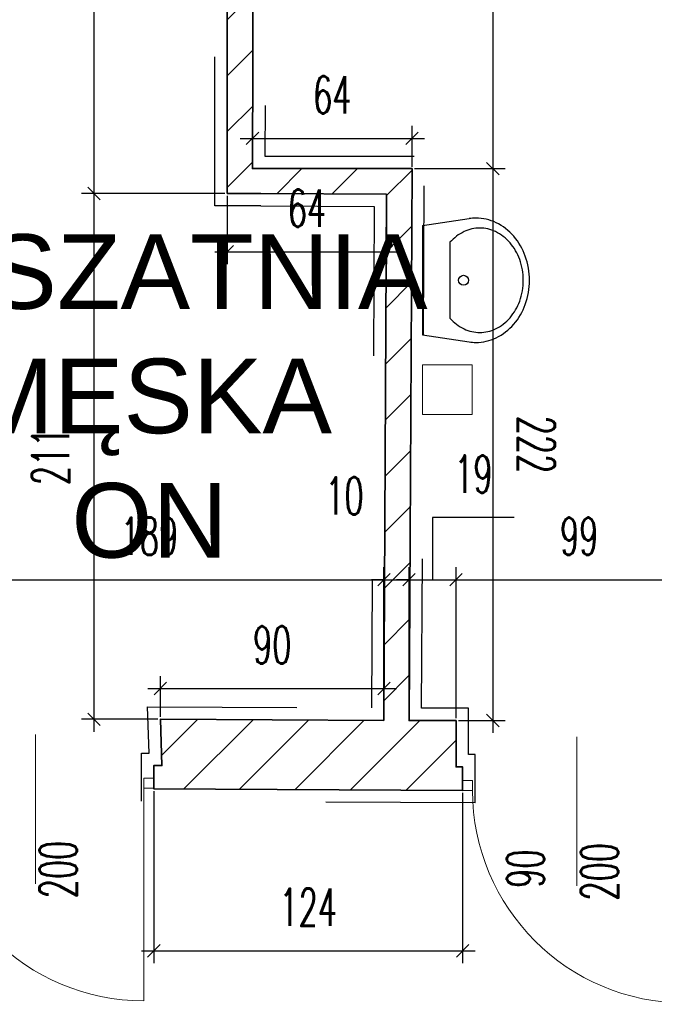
# Model space of a CAD drawing. Header units: millimetres. Extents: x 19887 to 192597, y -14203 to 39042.
# Tile 108 of 256: x 40021 to 40388, y -11080 to -10510. Entities that reach past the tile are written whole.
import ezdxf

# ---------------------------------------------------------------- set-up
doc = ezdxf.new("R2010")
doc.units = ezdxf.units.MM
doc.linetypes.add('ACAD_ISO03W100', pattern=[30, 12, -18])
doc.layers.get('Defpoints').update_dxf_attribs({"color": 4})
for name, color, linetype in [('A_DBA-RAMKI', 6, 'Continuous'), ('Sufit podwieszany', 252, 'Continuous'), ('Wymiarowanie', 3, 'Continuous'), ('Wypełnienie', 252, 'Continuous')]:
    doc.layers.add(name, color=color, linetype=linetype)
for name, color, linetype, lineweight in [('A_DBA_URZADZENIA SANITARNE', 5, 'Continuous', 25), ('Basen_rzut_poziom_1_obrys', 252, 'Continuous', 35), ('Drzwi', 2, 'Continuous', 5)]:
    doc.layers.add(name, color=color, linetype=linetype, lineweight=lineweight)
doc.styles.add('ARIAL', font='arial.ttf')
doc.styles.add('ROMANS', font='romans.shx', dxfattribs={"width": 0.6})
doc.styles.get("Standard").update_dxf_attribs({"font": 'arial.ttf'})
doc.dimstyles.new('000001FB70622F18', dxfattribs={"dimtxt": 20, "dimasz": 5, "dimexe": 5, "dimexo": 1, "dimgap": 20, "dimtad": 1, "dimtoh": 1, "dimdec": 0, "dimtxsty": 'Standard', "dimblk": 'OBLIQUE', "dimcen": 0, "dimdle": 5, "dimclrd": 252, "dimclre": 252, "dimclrt": 252, "dimadec": 0, "dimazin": 0, "dimtfac": 1, "dimtdec": 0, "dimtmove": 0, "dimatfit": 3, "dimldrblk": 'OBLIQUE', "dimfxl": 150, "dimfxlon": 1, "dimlwd": 25, "dimlwe": 25, "dimarcsym": 1})

# ---------------------------------------------------------------- blocks, each defined once
blk = doc.blocks.new('_Oblique')
at = {"color": 0, "linetype": 'ByBlock', "lineweight": -2}
blk.add_line((-0.5, -0.5), (0.5, 0.5), dxfattribs=at)
blk = doc.blocks.new('*D697')
at = {"layer": 'Defpoints', "color": 0}
for p in [(2767.521531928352, -4340.164240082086), (2578.995407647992, -4396.249758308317), (2767.521531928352, -4396.746842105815)]:
    blk.add_point(p, dxfattribs=at)
at = {"layer": 'Wymiarowanie', "color": 252, "linetype": 'Continuous', "lineweight": 25}
for p, q in [((2578.995407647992, -4395.249758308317), (2578.995407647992, -4335.164240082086)), ((2767.521531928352, -4395.746842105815), (2767.521531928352, -4335.164240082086)), ((2573.995407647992, -4340.164240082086), (2772.521531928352, -4340.164240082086))]:
    blk.add_line(p, q, dxfattribs=at)
at = {"layer": 'Wymiarowanie', "color": 252, "linetype": 'ByBlock', "lineweight": 25, "xscale": 5, "yscale": 5, "zscale": 5, "rotation": 180}
blk.add_blockref('_Oblique', (2578.995407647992, -4340.164240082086), dxfattribs=at)
at = {"layer": 'Wymiarowanie', "color": 252, "linetype": 'ByBlock', "lineweight": 25, "xscale": 5, "yscale": 5, "zscale": 5}
blk.add_blockref('_Oblique', (2767.521531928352, -4340.164240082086), dxfattribs=at)
at = {"layer": 'Wymiarowanie', "color": 252, "insert": (2673.258469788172, -4322.664240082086), "char_height": 15, "attachment_point": 5, "style": 'ROMANS'}
blk.add_mtext('189', dxfattribs=at)
blk = doc.blocks.new('*D698')
at = {"layer": 'Defpoints', "color": 0}
for p in [(2777.611922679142, -4340.164240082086), (2767.521531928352, -4396.746842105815), (2777.611922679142, -4396.797180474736)]:
    blk.add_point(p, dxfattribs=at)
at = {"layer": 'Wymiarowanie', "color": 252, "linetype": 'Continuous', "lineweight": 25}
for p, q in [((2767.521531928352, -4395.746842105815), (2767.521531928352, -4335.164240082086)), ((2777.611922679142, -4395.797180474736), (2777.611922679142, -4335.164240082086)), ((2762.521531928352, -4340.164240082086), (2782.611922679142, -4340.164240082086)), ((2767.521531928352, -4340.164240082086), (2762.521531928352, -4340.164240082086)), ((2777.611922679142, -4340.164240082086), (2782.611922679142, -4340.164240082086))]:
    blk.add_line(p, q, dxfattribs=at)
at = {"layer": 'Wymiarowanie', "color": 252, "linetype": 'ByBlock', "lineweight": 25, "xscale": 5, "yscale": 5, "zscale": 5}
blk.add_blockref('_Oblique', (2767.521531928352, -4340.164240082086), dxfattribs=at)
at = {"layer": 'Wymiarowanie', "color": 252, "linetype": 'ByBlock', "lineweight": 25, "xscale": 5, "yscale": 5, "zscale": 5, "rotation": 180}
blk.add_blockref('_Oblique', (2777.611922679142, -4340.164240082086), dxfattribs=at)
at = {"layer": 'Wymiarowanie', "color": 252, "insert": (2751.635128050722, -4306.452780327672), "char_height": 15, "attachment_point": 5, "style": 'ROMANS'}
blk.add_mtext('10', dxfattribs=at)
blk = doc.blocks.new('*D699')
at = {"layer": 'Defpoints', "color": 0}
for p in [(2796.519439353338, -4340.164240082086), (2777.611922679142, -4396.797180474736), (2796.519439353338, -4396.797180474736)]:
    blk.add_point(p, dxfattribs=at)
at = {"layer": 'Wymiarowanie', "color": 252, "linetype": 'Continuous', "lineweight": 25}
for p, q in [((2819.922823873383, -4315.164240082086), (2787.06568101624, -4315.164240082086)), ((2787.06568101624, -4315.164240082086), (2787.06568101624, -4340.164240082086)), ((2777.611922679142, -4395.797180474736), (2777.611922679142, -4335.164240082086)), ((2796.519439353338, -4395.797180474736), (2796.519439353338, -4335.164240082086)), ((2772.611922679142, -4340.164240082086), (2801.519439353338, -4340.164240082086)), ((2777.611922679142, -4340.164240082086), (2772.611922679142, -4340.164240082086)), ((2796.519439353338, -4340.164240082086), (2801.519439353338, -4340.164240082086))]:
    blk.add_line(p, q, dxfattribs=at)
at = {"layer": 'Wymiarowanie', "color": 252, "linetype": 'ByBlock', "lineweight": 25, "xscale": 5, "yscale": 5, "zscale": 5}
blk.add_blockref('_Oblique', (2777.611922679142, -4340.164240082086), dxfattribs=at)
at = {"layer": 'Wymiarowanie', "color": 252, "linetype": 'ByBlock', "lineweight": 25, "xscale": 5, "yscale": 5, "zscale": 5, "rotation": 180}
blk.add_blockref('_Oblique', (2796.519439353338, -4340.164240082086), dxfattribs=at)
at = {"layer": 'Wymiarowanie', "color": 252, "insert": (2803.494252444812, -4297.664240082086), "char_height": 15, "attachment_point": 5, "style": 'ROMANS'}
blk.add_mtext('19', dxfattribs=at)
blk = doc.blocks.new('*D701')
at = {"layer": 'Defpoints', "color": 0}
for p in [(2895.447757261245, -4340.164240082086), (2796.519439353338, -4396.797180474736), (2895.447757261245, -4396.299977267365)]:
    blk.add_point(p, dxfattribs=at)
at = {"layer": 'Wymiarowanie', "color": 252, "linetype": 'Continuous', "lineweight": 25}
for p, q in [((2796.519439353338, -4395.797180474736), (2796.519439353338, -4335.164240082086)), ((2895.447757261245, -4395.299977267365), (2895.447757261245, -4335.164240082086)), ((2791.519439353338, -4340.164240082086), (2900.447757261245, -4340.164240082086))]:
    blk.add_line(p, q, dxfattribs=at)
at = {"layer": 'Wymiarowanie', "color": 252, "linetype": 'ByBlock', "lineweight": 25, "xscale": 5, "yscale": 5, "zscale": 5, "rotation": 180}
blk.add_blockref('_Oblique', (2796.519439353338, -4340.164240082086), dxfattribs=at)
at = {"layer": 'Wymiarowanie', "color": 252, "linetype": 'ByBlock', "lineweight": 25, "xscale": 5, "yscale": 5, "zscale": 5}
blk.add_blockref('_Oblique', (2895.447757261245, -4340.164240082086), dxfattribs=at)
at = {"layer": 'Wymiarowanie', "color": 252, "insert": (2845.983598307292, -4322.664240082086), "char_height": 15, "attachment_point": 5, "style": 'ROMANS'}
blk.add_mtext('99', dxfattribs=at)
blk = doc.blocks.new('*D711')
at = {"layer": 'Defpoints', "color": 0}
for p in [(2747.383883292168, -3995.028538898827), (2778.799879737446, -4174.830661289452), (2811.270669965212, -4174.830661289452)]:
    blk.add_point(p, dxfattribs=at)
at = {"layer": 'Wymiarowanie', "color": 252, "linetype": 'Continuous', "lineweight": 25}
for p, q in [((2811.270669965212, -3990.028538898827), (2811.270669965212, -4179.830661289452)), ((2748.383883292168, -3995.028538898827), (2816.270669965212, -3995.028538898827)), ((2779.799879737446, -4174.830661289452), (2816.270669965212, -4174.830661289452))]:
    blk.add_line(p, q, dxfattribs=at)
at = {"layer": 'Wymiarowanie', "color": 252, "linetype": 'ByBlock', "lineweight": 25, "xscale": 5, "yscale": 5, "zscale": 5}
for p, rotation in [((2811.270669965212, -3995.028538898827), 90), ((2811.270669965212, -4174.830661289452), 270)]:
    blk.add_blockref('_Oblique', p, dxfattribs=dict(at, rotation=rotation))
at = {"layer": 'Wymiarowanie', "color": 252, "insert": (2828.770669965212, -4084.929600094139), "char_height": 15, "attachment_point": 5, "rotation": 270, "style": 'ROMANS'}
blk.add_mtext('180', dxfattribs=at)
blk = doc.blocks.new('*D712')
at = {"layer": 'Defpoints', "color": 0}
for p in [(2778.799879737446, -4174.830661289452), (2796.519439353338, -4396.797180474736), (2811.270669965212, -4396.797180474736)]:
    blk.add_point(p, dxfattribs=at)
at = {"layer": 'Wymiarowanie', "color": 252, "linetype": 'Continuous', "lineweight": 25}
for p, q in [((2811.270669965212, -4169.830661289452), (2811.270669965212, -4401.797180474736)), ((2779.799879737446, -4174.830661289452), (2816.270669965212, -4174.830661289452)), ((2797.519439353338, -4396.797180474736), (2816.270669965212, -4396.797180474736))]:
    blk.add_line(p, q, dxfattribs=at)
at = {"layer": 'Wymiarowanie', "color": 252, "linetype": 'ByBlock', "lineweight": 25, "xscale": 5, "yscale": 5, "zscale": 5}
for p, rotation in [((2811.270669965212, -4174.830661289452), 90), ((2811.270669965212, -4396.797180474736), 270)]:
    blk.add_blockref('_Oblique', p, dxfattribs=dict(at, rotation=rotation))
at = {"layer": 'Wymiarowanie', "color": 252, "insert": (2828.770669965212, -4285.813920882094), "char_height": 15, "attachment_point": 5, "rotation": 270, "style": 'ROMANS'}
blk.add_mtext('222', dxfattribs=at)
blk = doc.blocks.new('*D713')
at = {"layer": 'Defpoints', "color": 0}
for p in [(2650.957185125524, -4184.830675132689), (2704.485259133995, -4184.830675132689), (2677.639617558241, -4396.298444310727)]:
    blk.add_point(p, dxfattribs=at)
at = {"layer": 'Wymiarowanie', "color": 252, "linetype": 'Continuous', "lineweight": 25}
for p, q in [((2650.957185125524, -4401.298444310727), (2650.957185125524, -4179.830675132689)), ((2703.485259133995, -4184.830675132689), (2645.957185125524, -4184.830675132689)), ((2676.639617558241, -4396.298444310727), (2645.957185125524, -4396.298444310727))]:
    blk.add_line(p, q, dxfattribs=at)
at = {"layer": 'Wymiarowanie', "color": 252, "linetype": 'ByBlock', "lineweight": 25, "xscale": 5, "yscale": 5, "zscale": 5}
for p, rotation in [((2650.957185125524, -4184.830675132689), 90), ((2650.957185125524, -4396.298444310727), 270)]:
    blk.add_blockref('_Oblique', p, dxfattribs=dict(at, rotation=rotation))
at = {"layer": 'Wymiarowanie', "color": 252, "insert": (2633.457185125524, -4290.564559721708), "char_height": 15, "attachment_point": 5, "rotation": 90, "style": 'ROMANS'}
blk.add_mtext('211', dxfattribs=at)
blk = doc.blocks.new('*D714')
at = {"layer": 'Defpoints', "color": 0}
for p in [(2650.957185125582, -3962.529093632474), (2704.485259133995, -3962.529093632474), (2704.485259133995, -4184.830675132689)]:
    blk.add_point(p, dxfattribs=at)
at = {"layer": 'Wymiarowanie', "color": 252, "linetype": 'Continuous', "lineweight": 25}
for p, q in [((2650.957185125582, -4189.830675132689), (2650.957185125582, -3957.529093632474)), ((2703.485259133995, -3962.529093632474), (2645.957185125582, -3962.529093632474)), ((2703.485259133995, -4184.830675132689), (2645.957185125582, -4184.830675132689))]:
    blk.add_line(p, q, dxfattribs=at)
at = {"layer": 'Wymiarowanie', "color": 252, "linetype": 'ByBlock', "lineweight": 25, "xscale": 5, "yscale": 5, "zscale": 5}
for p, rotation in [((2650.957185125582, -3962.529093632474), 90), ((2650.957185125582, -4184.830675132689), 270)]:
    blk.add_blockref('_Oblique', p, dxfattribs=dict(at, rotation=rotation))
at = {"layer": 'Wymiarowanie', "color": 252, "insert": (2633.457185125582, -4073.679884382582), "char_height": 15, "attachment_point": 5, "rotation": 90, "style": 'ROMANS'}
blk.add_mtext('222', dxfattribs=at)
blk = doc.blocks.new('*D791')
at = {"layer": 'Defpoints', "color": 0}
for p in [(2674.986139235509, -4424.2305668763), (2799.123464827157, -4424.886687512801), (2799.123464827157, -4489.403474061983)]:
    blk.add_point(p, dxfattribs=at)
at = {"layer": 'Wymiarowanie', "color": 252, "linetype": 'Continuous', "lineweight": 25}
for p, q in [((2674.986139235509, -4425.2305668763), (2674.986139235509, -4494.403474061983)), ((2799.123464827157, -4425.886687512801), (2799.123464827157, -4494.403474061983)), ((2669.986139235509, -4489.403474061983), (2804.123464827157, -4489.403474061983))]:
    blk.add_line(p, q, dxfattribs=at)
at = {"layer": 'Wymiarowanie', "color": 252, "linetype": 'ByBlock', "lineweight": 25, "xscale": 5, "yscale": 5, "zscale": 5, "rotation": 180}
blk.add_blockref('_Oblique', (2674.986139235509, -4489.403474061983), dxfattribs=at)
at = {"layer": 'Wymiarowanie', "color": 252, "linetype": 'ByBlock', "lineweight": 25, "xscale": 5, "yscale": 5, "zscale": 5}
blk.add_blockref('_Oblique', (2799.123464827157, -4489.403474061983), dxfattribs=at)
at = {"layer": 'Wymiarowanie', "color": 252, "insert": (2737.054802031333, -4471.903474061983), "char_height": 15, "attachment_point": 5, "style": 'ROMANS'}
blk.add_mtext('124', dxfattribs=at)
blk = doc.blocks.new('*D975')
at = {"layer": 'Defpoints', "color": 0}
for p in [(2778.798042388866, -4162.684430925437), (2714.652716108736, -4174.830661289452), (2778.798042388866, -4175.173964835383)]:
    blk.add_point(p, dxfattribs=at)
at = {"layer": 'Wymiarowanie', "color": 252, "linetype": 'Continuous', "lineweight": 25}
for p, q in [((2714.652716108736, -4173.830661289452), (2714.652716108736, -4157.684430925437)), ((2778.798042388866, -4174.173964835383), (2778.798042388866, -4157.684430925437)), ((2709.652716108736, -4162.684430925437), (2783.798042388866, -4162.684430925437))]:
    blk.add_line(p, q, dxfattribs=at)
at = {"layer": 'Wymiarowanie', "color": 252, "linetype": 'ByBlock', "lineweight": 25, "xscale": 5, "yscale": 5, "zscale": 5, "rotation": 180}
blk.add_blockref('_Oblique', (2714.652716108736, -4162.684430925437), dxfattribs=at)
at = {"layer": 'Wymiarowanie', "color": 252, "linetype": 'ByBlock', "lineweight": 25, "xscale": 5, "yscale": 5, "zscale": 5}
blk.add_blockref('_Oblique', (2778.798042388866, -4162.684430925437), dxfattribs=at)
at = {"layer": 'Wymiarowanie', "color": 252, "insert": (2746.725379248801, -4145.184430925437), "char_height": 15, "attachment_point": 5, "style": 'ROMANS'}
blk.add_mtext('64', dxfattribs=at)
blk = doc.blocks.new('*D971')
at = {"layer": 'Defpoints', "color": 0}
for p in [(2704.485259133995, -4184.830675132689), (2768.577132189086, -4185.150413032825), (2768.577132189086, -4208.260494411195)]:
    blk.add_point(p, dxfattribs=at)
at = {"layer": 'Wymiarowanie', "color": 252, "linetype": 'Continuous', "lineweight": 25}
for p, q in [((2704.485259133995, -4185.830675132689), (2704.485259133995, -4213.260494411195)), ((2768.577132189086, -4186.150413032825), (2768.577132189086, -4213.260494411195)), ((2699.485259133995, -4208.260494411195), (2773.577132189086, -4208.260494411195))]:
    blk.add_line(p, q, dxfattribs=at)
at = {"layer": 'Wymiarowanie', "color": 252, "linetype": 'ByBlock', "lineweight": 25, "xscale": 5, "yscale": 5, "zscale": 5, "rotation": 180}
blk.add_blockref('_Oblique', (2704.485259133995, -4208.260494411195), dxfattribs=at)
at = {"layer": 'Wymiarowanie', "color": 252, "linetype": 'ByBlock', "lineweight": 25, "xscale": 5, "yscale": 5, "zscale": 5}
blk.add_blockref('_Oblique', (2768.577132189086, -4208.260494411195), dxfattribs=at)
at = {"layer": 'Wymiarowanie', "color": 252, "insert": (2736.531195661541, -4190.760494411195), "char_height": 15, "attachment_point": 5, "style": 'ROMANS'}
blk.add_mtext('64', dxfattribs=at)
blk = doc.blocks.new('*D978')
at = {"layer": 'Defpoints', "color": 0}
for p in [(2767.521531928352, -4383.900651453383), (2677.639617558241, -4396.298444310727), (2767.521531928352, -4396.746842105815)]:
    blk.add_point(p, dxfattribs=at)
at = {"layer": 'Wymiarowanie', "color": 252, "linetype": 'Continuous', "lineweight": 25}
for p, q in [((2677.639617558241, -4395.298444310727), (2677.639617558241, -4378.900651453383)), ((2767.521531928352, -4395.746842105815), (2767.521531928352, -4378.900651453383)), ((2672.639617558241, -4383.900651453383), (2772.521531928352, -4383.900651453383))]:
    blk.add_line(p, q, dxfattribs=at)
at = {"layer": 'Wymiarowanie', "color": 252, "linetype": 'ByBlock', "lineweight": 25, "xscale": 5, "yscale": 5, "zscale": 5, "rotation": 180}
blk.add_blockref('_Oblique', (2677.639617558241, -4383.900651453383), dxfattribs=at)
at = {"layer": 'Wymiarowanie', "color": 252, "linetype": 'ByBlock', "lineweight": 25, "xscale": 5, "yscale": 5, "zscale": 5}
blk.add_blockref('_Oblique', (2767.521531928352, -4383.900651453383), dxfattribs=at)
at = {"layer": 'Wymiarowanie', "color": 252, "insert": (2722.580574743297, -4366.400651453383), "char_height": 15, "attachment_point": 5, "style": 'ROMANS'}
blk.add_mtext('90', dxfattribs=at)
blk = doc.blocks.new('G$CF5E15B28')
at = {"layer": 'Wypełnienie'}
h = blk.add_hatch(dxfattribs=at)
h.set_pattern_fill('ANSI31', color=253, scale=5.000000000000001, angle=90.00000000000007)
h.set_pattern_definition([(45.00000000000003, (3252.028049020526, -2175.28478632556), (-11.22532015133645, 11.22532015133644), [])])
h.paths.add_polyline_path([(2788.560953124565, -3797.196421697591), (2793.66464479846, -3797.196421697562), (2793.66464479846, -3793.260693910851), (2625.346549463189, -3792.926911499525), (2625.346549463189, -3822.502132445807), (2776.317836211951, -3821.759242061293), (2776.317836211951, -3962.529093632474), (2704.485259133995, -3962.529093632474), (2704.485259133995, -4184.830675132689), (2768.577270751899, -4185.122637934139), (2767.521531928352, -4396.746842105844), (2677.639617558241, -4396.298444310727), (2678.213000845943, -4414.886403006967), (2674.986139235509, -4414.886403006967), (2674.986139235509, -4424.230566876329), (2799.123464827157, -4424.88668751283), (2799.123464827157, -4415.467294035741), (2796.519439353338, -4415.46729403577), (2796.519439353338, -4396.797180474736), (2777.611922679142, -4396.797180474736), (2778.799879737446, -4174.830661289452), (2714.652716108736, -4174.830661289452), (2715.235285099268, -3994.345833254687), (2747.383883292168, -3995.028538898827), (2747.383883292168, -3972.896354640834), (2788.560953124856, -3973.91003758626)])
at = {"layer": 'Basen_rzut_poziom_1_obrys', "color": 253}
for points, elevation in [([(2793.66464479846, -3793.260693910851), (2793.66464479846, -3797.196421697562), (2788.560953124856, -3797.196421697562), (2788.560953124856, -3973.91003758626), (2747.383883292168, -3972.896354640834), (2747.383883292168, -3995.028538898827), (2715.235285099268, -3994.345833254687), (2714.652716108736, -4174.830661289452), (2778.799879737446, -4174.830661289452)], -2.704411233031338e-07), ([(2718.060186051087, -4184.830675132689), (2704.485259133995, -4184.830675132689), (2704.485259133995, -3962.529093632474)], -2.603519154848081e-07), ([(2799.123464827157, -4424.886687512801), (2799.123464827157, -4415.467294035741), (2796.519439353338, -4415.46729403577), (2796.519439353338, -4396.797180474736), (2777.611922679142, -4396.797180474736), (2778.799879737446, -4174.830661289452)], -2.704411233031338e-07), ([(2718.060186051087, -4184.830675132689), (2768.577270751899, -4185.122637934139)], -2.701589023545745e-07), ([(2768.577270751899, -4185.122637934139), (2767.521531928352, -4396.746842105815)], -2.76024146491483e-07), ([(2799.123464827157, -4424.886687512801), (2674.986139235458, -4424.2305668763), (2674.986139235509, -4414.886403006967), (2678.213000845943, -4414.886403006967), (2677.639617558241, -4396.298444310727), (2767.521531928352, -4396.746842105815)], -2.76024146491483e-07)]:
    blk.add_lwpolyline(points, dxfattribs=dict(at, elevation=elevation))
at = {"layer": 'Drzwi', "color": 253}
for points, elevation in [([(2627.430526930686, -4422.396227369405), (2627.430526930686, -4402.396227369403)], -2.683664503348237e-07), ([(2845.075006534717, -4423.282616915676), (2845.075006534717, -4403.282616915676)], -2.805339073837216e-07), ([(2627.430526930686, -4422.396227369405), (2627.430526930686, -4462.396227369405)], -2.700460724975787e-07), ([(2670.9861392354, -4509.507451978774), (2670.986139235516, -4423.94092930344)], -2.713995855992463e-07), ([(2845.075006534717, -4423.282616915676), (2845.075006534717, -4463.282616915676)], -2.822135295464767e-07)]:
    blk.add_lwpolyline(points, dxfattribs=dict(at, elevation=elevation))
for points, elevation in [([(2670.986139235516, -4423.94092930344), (2674.986139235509, -4423.94092930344), (2674.986139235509, -4419.94092930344), (2670.986139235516, -4419.94092930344)], -2.712876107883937e-07), ([(2799.123464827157, -4424.886687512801), (2803.123464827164, -4424.886687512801), (2803.123464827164, -4420.886687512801), (2799.123464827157, -4420.886687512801)], -2.784630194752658e-07)]:
    blk.add_lwpolyline(points, close=True, dxfattribs=dict(at, elevation=elevation))
for centre, radius in [((2670.986139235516, -4423.94092930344, -2.71399585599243e-07), 85.56652267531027), ((2888.630618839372, -4424.886687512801, -2.835687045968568e-07), 85.50715401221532)]:
    blk.add_arc(centre, radius, 180, 270, dxfattribs=at)
at = {"layer": 'Sufit podwieszany', "color": 253, "linetype": 'ACAD_ISO03W100', "ltscale": 5}
for points, elevation in [([(2798.664644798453, -3802.196421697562), (2798.664644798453, -3802.196421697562), (2793.560953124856, -3802.196421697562), (2793.560953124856, -3979.034640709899), (2752.383883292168, -3978.02095776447), (2752.383883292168, -4000.135845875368), (2720.218826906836, -3999.452790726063), (2719.668881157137, -4169.830661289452), (2783.826711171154, -4169.830661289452)], -2.705816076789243e-07), ([(2718.060186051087, -4189.830675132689), (2699.485259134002, -4189.830675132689), (2699.485259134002, -3957.529093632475)], -2.599329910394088e-07), ([(2804.123464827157, -4429.886617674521), (2804.123464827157, -4410.467294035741), (2801.519439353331, -4410.467294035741), (2801.519439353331, -4391.797180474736), (2782.638754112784, -4391.797180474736), (2783.77621768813, -4169.830661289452)], -2.705787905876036e-07), ([(2718.031289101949, -4189.830591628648), (2763.552409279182, -4190.093680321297)], -2.700177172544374e-07), ([(2763.552409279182, -4190.093680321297), (2762.546537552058, -4391.72196091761)], -2.756059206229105e-07), ([(2804.123464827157, -4429.886617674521), (2669.986139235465, -4429.204209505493), (2669.986139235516, -4409.886403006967), (2673.056387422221, -4409.886403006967), (2672.482208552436, -4391.272653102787), (2762.546537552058, -4391.72196091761)], -2.756059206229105e-07)]:
    blk.add_lwpolyline(points, dxfattribs=dict(at, elevation=elevation))
at = {"layer": 'Drzwi', "color": 253, "char_height": 15, "width": 190.296392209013, "attachment_point": 1, "rotation": 89.99999999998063, "style": 'ROMANS'}
for s, insert in [('90', (2816.903081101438, -4464.076993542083, -2.814786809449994e-07)), ('200', (2629.085343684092, -4468.295937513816, -2.700591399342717e-07)), ('200', (2846.729823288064, -4469.182327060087, -2.822191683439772e-07))]:
    blk.add_mtext(s, dxfattribs=dict(at, insert=insert))
at = {"layer": 'Wymiarowanie', "color": 253}
for base, p1, p2, angle, override, picture, middle in [((2650.957185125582, -3962.529093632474, -2.57365520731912e-07), (2704.485259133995, -4184.830675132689, -2.603519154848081e-07), (2704.485259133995, -3962.529093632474, -2.603519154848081e-07), 90.00000000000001, {"dimtxt": 15, "dimgap": 10, "dimtxsty": 'ROMANS', "dimtmove": 1}, '*D714', (2633.457185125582, -4073.679884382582, 1.460387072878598e-09)), ((2811.270669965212, -4174.830661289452, -2.722527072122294e-07), (2747.383883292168, -3995.028538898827, -2.704411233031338e-07), (2778.799879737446, -4174.830661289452, -2.704411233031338e-07), 90.00000000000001, {"dimtxt": 15, "dimgap": 10, "dimtad": 2, "dimtxsty": 'ROMANS', "dimtmove": 1}, '*D711', (2828.770669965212, -4084.929600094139, 1.460387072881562e-09)), ((2778.798042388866, -4162.684430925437, -2.701010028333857e-07), (2714.652716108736, -4174.830661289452, -2.704411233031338e-07), (2778.798042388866, -4175.173964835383, -2.704411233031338e-07), 2.481438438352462e-14, {"dimtxt": 15, "dimgap": 10, "dimtxsty": 'ROMANS'}, '*D975', (2746.725379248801, -4145.184430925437, 1.460387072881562e-09)), ((2811.270669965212, -4396.797180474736, -2.784663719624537e-07), (2778.799879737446, -4174.830661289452, -2.704411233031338e-07), (2796.519439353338, -4396.797180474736, -2.704411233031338e-07), 90.00000000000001, {"dimtxt": 15, "dimgap": 10, "dimtad": 2, "dimtxsty": 'ROMANS', "dimtmove": 1}, '*D712', (2828.770669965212, -4285.813920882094, 1.460387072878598e-09)), ((2650.957185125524, -4184.830675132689, -2.635885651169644e-07), (2677.639617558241, -4396.298444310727, -2.76024146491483e-07), (2704.485259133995, -4184.830675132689, -2.603519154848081e-07), 90.00000000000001, {"dimtxt": 15, "dimgap": 10, "dimtxsty": 'ROMANS'}, '*D713', (2633.457185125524, -4290.564559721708, 1.460387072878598e-09)), ((2768.577132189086, -4208.260494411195, -2.708066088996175e-07), (2704.485259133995, -4184.830675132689, -2.603519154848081e-07), (2768.577132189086, -4185.150413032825, -2.701596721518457e-07), 2.481438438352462e-14, {"dimtxt": 15, "dimgap": 10, "dimtxsty": 'ROMANS'}, '*D971', (2736.531195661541, -4190.760494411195, 1.460387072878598e-09)), ((2796.519439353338, -4340.164240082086, -2.760580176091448e-07), (2777.611922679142, -4396.797180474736, -2.704411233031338e-07), (2796.519439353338, -4396.797180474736, -2.704411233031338e-07), 2.481438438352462e-14, {"dimtxt": 15, "dimgap": 10, "dimtxsty": 'ROMANS', "dimtmove": 1}, '*D699', (2797.06568101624, -4297.664240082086, 1.460387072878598e-09)), ((2767.521531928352, -4340.164240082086, -2.744401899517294e-07), (2578.995407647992, -4396.249758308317, -2.614120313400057e-07), (2767.521531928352, -4396.746842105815, -2.76024146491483e-07), 2.481438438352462e-14, {"dimtxt": 15, "dimgap": 10, "dimtxsty": 'ROMANS', "dimtmove": 1}, '*D697', (2673.258469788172, -4322.664240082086, 1.460387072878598e-09)), ((2895.447757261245, -4340.164240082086, -2.815773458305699e-07), (2796.519439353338, -4396.797180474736, -2.704411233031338e-07), (2895.447757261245, -4396.299977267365, -2.831487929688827e-07), 2.481438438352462e-14, {"dimtxt": 15, "dimgap": 10, "dimtxsty": 'ROMANS', "dimtmove": 1}, '*D701', (2845.983598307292, -4322.664240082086, 1.460387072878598e-09)), ((2767.521531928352, -4383.900651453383, -2.75664534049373e-07), (2677.639617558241, -4396.298444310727, -2.76024146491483e-07), (2767.521531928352, -4396.746842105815, -2.76024146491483e-07), 2.481438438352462e-14, {"dimtxt": 15, "dimgap": 10, "dimtxsty": 'ROMANS'}, '*D978', (2722.580574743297, -4366.400651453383, 1.460387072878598e-09)), ((2799.123464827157, -4489.403474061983, -2.803810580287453e-07), (2674.986139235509, -4424.2305668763, -2.716308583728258e-07), (2799.123464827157, -4424.886687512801, -2.784630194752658e-07), 2.481438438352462e-14, {"dimtxt": 15, "dimgap": 10, "dimtxsty": 'ROMANS'}, '*D791', (2737.054802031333, -4471.903474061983, 1.460387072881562e-09))]:
    dim = blk.add_linear_dim(base=base, p1=p1, p2=p2, angle=angle, dimstyle='000001FB70622F18', override=override, dxfattribs=at)
    dim.commit()
    dim.dimension.update_dxf_attribs({"geometry": picture, "text_midpoint": middle})
dim = blk.add_linear_dim(base=(2777.611922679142, -4340.164240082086, -2.750031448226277e-07), p1=(2767.521531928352, -4396.746842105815, -2.76024146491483e-07), p2=(2777.611922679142, -4396.797180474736, -2.704411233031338e-07), angle=2.481438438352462e-14, dimstyle='000001FB70622F18', override={"dimtxt": 15, "dimgap": 10, "dimtxsty": 'ROMANS', "dimtmove": 1}, dxfattribs=at)
dim.commit()
dim.dimension.update_dxf_attribs({"geometry": '*D698', "text_midpoint": (2751.635128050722, -4323.952780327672, 1.460387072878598e-09), "dimtype": 160})

msp = doc.modelspace()

# ---------------------------------------------------------------- linework, layer by layer
at = {"layer": 'A_DBA_URZADZENIA SANITARNE', "color": 3}
for p, q in [((40253.8334291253, -10629.52082288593, -2.349611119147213e-07), (40280.84894677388, -10625.49324403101, -2.349611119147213e-07)), ((40253.8334291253, -10629.52082288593, -2.349611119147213e-07), (40253.83341269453, -10692.88082288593, -2.349611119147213e-07)), ((40269.67342661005, -10639.22008418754, -2.349611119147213e-07), (40269.67341520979, -10683.1815697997, -2.349611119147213e-07)), ((40253.83341269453, -10692.88082288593, -2.349611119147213e-07), (40280.84892825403, -10696.90841575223, -2.349611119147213e-07))]:
    msp.add_line(p, q, dxfattribs=at)
at = {"layer": 'A_DBA_URZADZENIA SANITARNE', "color": 3, "elevation": -2.349611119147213e-07}
for points in [[(40280.84892825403, -10696.90841575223, 0.03701542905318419), (40284.79341157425, -10697.2008309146, 0.1126871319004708), (40296.4013749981, -10694.55104987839, 0.1032824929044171), (40306.68544025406, -10686.65668071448, 0.09227620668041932), (40313.33194305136, -10675.21450041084, 0.08576145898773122), (40315.75342090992, -10661.20083894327, 0.08576145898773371), (40313.3319503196, -10647.18717621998, 0.09227620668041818), (40306.68545345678, -10635.74499246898, 0.1032824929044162), (40296.40139229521, -10627.85061797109, 0.112687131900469), (40284.79343024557, -10625.20083091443, 0.1126871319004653)], [(40284.79343024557, -10625.20083091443, 0.03701542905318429), (40280.84894677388, -10625.49324403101, 0.1032824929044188)], [(40269.67341520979, -10683.1815697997, 0.09965814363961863), (40277.84491211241, -10689.36160448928, 0.1126871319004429), (40286.95341306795, -10691.44083147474, 0.1126871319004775), (40296.06191510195, -10689.36160921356, 0.1032824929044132), (40304.4782944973, -10682.90093395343, 0.09227620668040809), (40310.06593217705, -10673.28162591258, 0.0857614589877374), (40312.15342091, -10661.20083800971, 0.0857614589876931), (40310.06593844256, -10649.12004902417, 0.09227620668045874), (40304.47830575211, -10639.50073808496, 0.1032824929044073), (40296.06192970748, -10633.04005846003, 0.1126871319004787), (40286.95342875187, -10630.96083147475, 0.1126871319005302)], [(40286.95342875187, -10630.96083147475, 0.1126871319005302), (40277.84492671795, -10633.04005373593, 0.09965814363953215), (40269.67342661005, -10639.22008418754, 0.0922762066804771)]]:
    msp.add_lwpolyline(points, format="xyb", dxfattribs=at)
at = {"layer": 'A_DBA_URZADZENIA SANITARNE', "color": 3, "lineweight": 9, "elevation": -2.349611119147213e-07}
msp.add_lwpolyline([(40253.83340074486, -10738.96082288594), (40282.63340074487, -10738.96083035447), (40282.63340821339, -10710.16083035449), (40253.83340821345, -10710.16082288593)], close=True, dxfattribs=at)
at = {"layer": 'A_DBA_URZADZENIA SANITARNE', "color": 3}
msp.add_circle((40277.59342090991, -10661.20082904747, -2.349611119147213e-07), 2.88, dxfattribs=at)

# ---------------------------------------------------------------- block references
at = {"xscale": 1.44, "yscale": 1.44, "zscale": 1.44}
msp.add_blockref('G$CF5E15B28', (36246.27774805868, -4584.769307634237, 1.614757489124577e-07), dxfattribs=at)

# ---------------------------------------------------------------- texts
at = {"layer": 'A_DBA-RAMKI', "color": 3, "ltscale": 60, "insert": (40095.76994455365, -10728.49381736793, -2.254396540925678e-07), "char_height": 43.19999999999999, "width": 1545.591956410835, "attachment_point": 5, "style": 'ARIAL'}
msp.add_mtext('2. SZATNIA\\PMĘSKA\\PON', dxfattribs=at)

doc.saveas('drawing.dxf')
